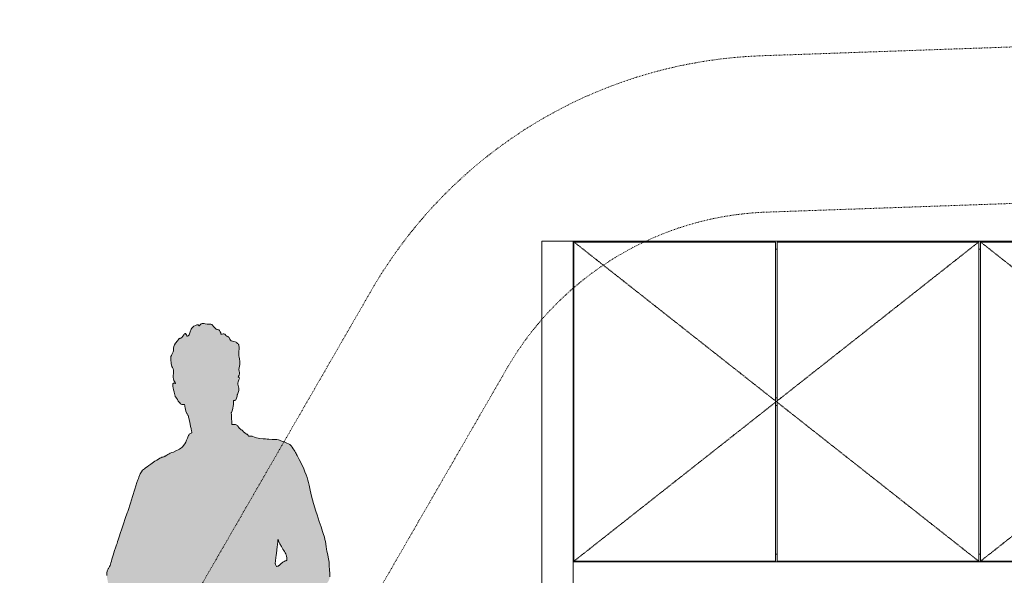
# Model space of a CAD drawing. Header units: centimetres. Extents: x 10737 to 14794, y -243 to 11882.
# Tile 2 of 9: x 11328 to 11580, y 747 to 889. Entities that reach past the tile are written whole.
import ezdxf

# ---------------------------------------------------------------- set-up
doc = ezdxf.new("R2010")
doc.units = ezdxf.units.CM
doc.linetypes.add('Dash 1mm', pattern=[0.2, 0.1, -0.1])
doc.linetypes.add('Dash 2mm', pattern=[0.4, 0.2, -0.2])
for name, color, linetype, lineweight in [('A-DETL-GENF', 92, 'Continuous', 18), ('A-DETL-HDLN', 90, 'Dash 2mm', 18), ('A-GENM', 13, 'Continuous', 18), ('A-GENM-HDLN', 13, 'Dash 1mm', 18), ('G-IMPT', 8, 'Continuous', 18)]:
    doc.layers.add(name, color=color, linetype=linetype, lineweight=lineweight)

# ---------------------------------------------------------------- blocks, each defined once
blk = doc.blocks.new('FURN_Sp_Lozko 1-01 Nrozk - E25-LZ-01-10031609-E25-LZ-01-1')
at = {"layer": 'A-GENM'}
for p, q in [((10815.95, 832), (10823.95, 832)), ((10815.95, 832), (10815.95, 630)), ((10823.95, 832), (10823.95, 630)), ((10823.95, 832), (11033.95, 832)), ((10824.15, 831.8), (10875.75, 831.8)), ((10824.15, 831.8), (10824.15, 750.2)), ((10875.75, 831.8), (10875.75, 750.2)), ((10876.15, 831.8), (10927.75, 831.8)), ((10876.15, 750.2), (10876.15, 831.8)), ((10927.75, 750.2), (10927.75, 831.8)), ((10928.15, 831.8), (10979.75, 831.8)), ((10928.15, 831.8), (10928.15, 750.2)), ((10824.15, 830), (10823.95, 830)), ((10876.15, 830), (10875.75, 830)), ((10927.75, 830), (10928.15, 830)), ((10928.15, 830), (10927.75, 830)), ((10823.95, 792), (10824.15, 792)), ((10875.75, 792), (10876.15, 792)), ((10824.15, 790), (10823.95, 790)), ((10876.15, 790), (10875.75, 790)), ((10823.95, 752), (10824.15, 752)), ((10875.75, 752), (10876.15, 752)), ((10928.15, 752), (10927.75, 752)), ((10927.75, 752), (10928.15, 752)), ((11031.95, 750), (10823.95, 750)), ((10875.75, 750.2), (10824.15, 750.2)), ((10927.75, 750.2), (10876.15, 750.2)), ((10979.75, 750.2), (10928.15, 750.2))]:
    blk.add_line(p, q, dxfattribs=at)
at = {"layer": 'A-GENM-HDLN'}
for p, q in [((10823.95, 832), (10875.95, 791)), ((10927.95, 832), (10875.95, 791)), ((10927.95, 832), (10979.95, 791)), ((10875.95, 791), (10823.95, 750)), ((10875.95, 791), (10927.95, 750)), ((10979.95, 791), (10927.95, 750))]:
    blk.add_line(p, q, dxfattribs=at)
blk = doc.blocks.new('DEIT_CzlowiekM - L_dwg-8943710-E25-LZ-01-1')
at = {"layer": 'G-IMPT'}
h = blk.add_hatch(color=256, dxfattribs=at)
h.paths.add_polyline_path([(10709.62, 736.12), (10709.87, 736.09), (10709.68, 736.11)])
h.paths.add_polyline_path([(10713.73, 630), (10721.91, 630.02), (10722.41, 630.09), (10723.21, 630.28), (10724.14, 630.04), (10724.88, 630.01), (10727.37, 630), (10731.75, 630.02), (10732.39, 630.07), (10732.52, 630.11), (10732.59, 630.18), (10732.63, 630.37), (10732.79, 632.66), (10732.74, 633.29), (10732.18, 636.76), (10731.89, 638.73), (10731.94, 639.17), (10732.12, 639.64), (10732.43, 640.29), (10732.45, 640.39), (10732.45, 640.58), (10732.37, 641.17), (10732.31, 641.62), (10732.27, 641.97), (10732.35, 642.86), (10732.45, 643.58), (10732.85, 647.67), (10733.37, 651.63), (10733.44, 652.48), (10733.48, 653.25), (10733.47, 654.53), (10733.42, 655.31), (10733.3, 656.61), (10732.49, 664.06), (10732.41, 665.27), (10732.34, 667.05), (10732.34, 669.01), (10732.32, 671.62), (10732.27, 674), (10732.19, 675.1), (10732.12, 675.6), (10731.93, 676.4), (10731.59, 677.59), (10731.48, 678.27), (10731.46, 678.4), (10731.5, 678.88), (10731.84, 680.83), (10731.87, 681.41), (10731.91, 682.38), (10731.89, 683.49), (10731.74, 685.83), (10731.54, 688.96), (10731.51, 690.54), (10731.55, 691.6), (10731.85, 694.67), (10731.98, 696.7), (10732.08, 700.02), (10732.1, 703.97), (10732.12, 707.08), (10732.18, 707.79), (10732.2, 707.89), (10732.27, 707.98), (10732.59, 708.1), (10732.77, 708.1), (10732.82, 708.08), (10732.99, 707.92), (10733.2, 707.57), (10733.49, 706.93), (10733.74, 706.35), (10734.35, 705.13), (10734.94, 703.97), (10735.44, 702.9), (10736.32, 700.8), (10737.23, 698.45), (10738.03, 696.22), (10738.38, 695.12), (10738.87, 693.31), (10739.38, 691.11), (10739.92, 688.48), (10740.78, 683.96), (10741.3, 680.88), (10741.72, 678.27), (10741.78, 678.05), (10741.92, 677.7), (10742.18, 677.13), (10742.22, 676.89), (10742.25, 676.4), (10742.37, 675.96), (10742.74, 675.11), (10743.03, 674.53), (10743.1, 674.44), (10743.27, 674.28), (10743.5, 674.12), (10743.74, 673.92), (10743.83, 673.77), (10743.9, 673.58), (10743.94, 673.38), (10743.94, 673.02), (10743.9, 672.62), (10743.62, 671.54), (10743.53, 670.95), (10743.54, 670.37), (10743.62, 670.01), (10743.67, 669.83), (10743.9, 669.36), (10744.34, 668.72), (10744.49, 668.34), (10744.49, 668.2), (10744.28, 667.6), (10744.3, 667.38), (10744.44, 666.82), (10744.63, 666.12), (10744.88, 664.98), (10745.09, 663.66), (10745.16, 662.93), (10745.18, 662.26), (10745.2, 660.5), (10745.34, 659.34), (10745.42, 658.91), (10745.87, 657.04), (10746.47, 654.65), (10746.64, 653.73), (10746.79, 652.83), (10746.98, 652.46), (10747.22, 652.13), (10748.05, 651.13), (10748.68, 650.5), (10748.88, 650.19), (10749.02, 649.81), (10749.09, 649.31), (10749.06, 649.2), (10748.92, 649.03), (10747.95, 648.35), (10747.62, 648), (10747.39, 647.67), (10747.34, 647.59), (10747.22, 647.34), (10747.19, 647.13), (10747.23, 646.84), (10747.34, 646.56), (10747.5, 646.35), (10747.82, 646.08), (10747.95, 645.92), (10748.09, 645.68), (10748.24, 645.37), (10748.62, 644.26), (10748.74, 643.67), (10748.74, 643.31), (10748.68, 642.88), (10748.6, 642.48), (10748.58, 642.2), (10748.67, 641.75), (10748.84, 641.02), (10749.01, 640.74), (10749.17, 640.66), (10749.33, 640.6), (10749.34, 640.5), (10749.26, 640.24), (10749, 639.41), (10748.71, 638.57), (10748.23, 637.59), (10747.47, 636.13), (10746.91, 634.68), (10746.7, 634.32), (10746.05, 633.42), (10745.78, 632.79), (10745.56, 632.35), (10745.49, 632.15), (10745.38, 631.27), (10745.28, 630.73), (10745.29, 630.44), (10745.41, 630.05), (10745.51, 630.01), (10746.97, 630), (10752.89, 630.03), (10754.92, 630.08), (10756.13, 630.16), (10756.56, 630.23), (10756.79, 630.31), (10756.95, 630.47), (10757.04, 630.63), (10757.11, 630.81), (10757.16, 631.03), (10757.24, 631.71), (10757.29, 631.86), (10757.5, 632.13), (10757.59, 632.33), (10757.62, 632.64), (10757.75, 635.91), (10757.86, 637.77), (10757.82, 638.27), (10757.73, 638.71), (10757.47, 639.41), (10757.07, 640.38), (10757.04, 640.6), (10757.12, 640.71), (10757.36, 640.95), (10757.48, 641.21), (10757.55, 641.52), (10757.61, 642.47), (10757.72, 642.88), (10757.85, 643.18), (10758.02, 643.5), (10758.39, 644), (10758.85, 644.56), (10758.96, 644.76), (10758.96, 645.01), (10758.79, 645.39), (10758.76, 645.52), (10758.79, 645.92), (10758.96, 646.7), (10759.14, 647.58), (10759.14, 647.98), (10759.1, 648.27), (10758.96, 648.68), (10758.42, 649.94), (10758.05, 651.16), (10757.78, 652.13), (10757.49, 653.03), (10757.5, 653.55), (10757.63, 654.65), (10757.68, 655.56), (10757.68, 656.3), (10757.63, 657.99), (10757.51, 659.91), (10757.34, 661.54), (10757.11, 662.93), (10756.99, 663.56), (10756.71, 664.74), (10756.05, 667.26), (10755.44, 670.04), (10755.09, 671.8), (10754.78, 672.32), (10754.73, 672.64), (10754.75, 673.38), (10754.76, 673.46), (10754.73, 674.01), (10754.7, 674.09), (10754.64, 674.22), (10754.45, 674.45), (10753.97, 674.84), (10753.91, 675.1), (10753.85, 676.04), (10753.8, 676.41), (10753.66, 677.19), (10753.43, 677.93), (10752.93, 679.26), (10753.02, 679.63), (10753.16, 680.1), (10753.2, 680.32), (10753.22, 680.45), (10753.2, 681.03), (10753.16, 681.76), (10753.18, 682.21), (10753.25, 682.73), (10753.55, 683.99), (10753.88, 685.36), (10754.03, 686.36), (10754.07, 686.82), (10754.07, 688.11), (10754.03, 688.96), (10753.84, 691.11), (10753.16, 698.34), (10753.13, 699.19), (10753.07, 701.18), (10752.96, 702.61), (10752.87, 703.2), (10752.68, 704.2), (10752.49, 706.08), (10752.32, 707.17), (10751.31, 712.81), (10750.87, 715.42), (10750.34, 718.27), (10750.25, 719.18), (10750.24, 719.35), (10750.29, 720.22), (10750.47, 721.28), (10750.58, 721.92), (10750.61, 722.55), (10750.54, 723.16), (10750.29, 724.03), (10750.08, 724.59), (10749.69, 725.57), (10749.63, 725.87), (10749.63, 726.27), (10749.64, 726.41), (10749.87, 727.23), (10749.87, 727.53), (10749.73, 728.97), (10749.52, 729.83), (10749.29, 730.59), (10749.2, 730.99), (10749.2, 731.49), (10749.27, 732.62), (10749.18, 733.32), (10748.84, 735.47), (10748.27, 738.73), (10748.19, 738.9), (10748.19, 738.98), (10748.25, 739.02), (10748.64, 739.18), (10749.55, 739.43), (10751.32, 739.93), (10752.22, 740.23), (10753.34, 740.66), (10754.49, 740.9), (10755.11, 741.03), (10755.76, 741.23), (10756.45, 741.53), (10757.18, 741.96), (10760.12, 743.82), (10760.5, 744.1), (10760.83, 744.4), (10761.12, 744.71), (10761.35, 745.03), (10761.54, 745.38), (10761.66, 745.77), (10761.72, 746.26), (10761.74, 746.59), (10761.72, 747.04), (10761.53, 749.92), (10761.4, 750.81), (10760.96, 753.01), (10760.49, 755.76), (10760.36, 756.29), (10759.9, 757.81), (10758.18, 762.97), (10757.3, 765.91), (10756.88, 767.6), (10756.31, 770.28), (10755.91, 771.6), (10755.37, 773.03), (10755.05, 773.8), (10753.91, 776.18), (10753, 777.94), (10752.65, 778.54), (10752.13, 779.34), (10751.83, 779.72), (10751.51, 780.01), (10751.15, 780.22), (10750.21, 780.58), (10749.24, 780.97), (10748.7, 781.2), (10748.48, 781.26), (10748, 781.29), (10747.03, 781.32), (10744.7, 781.5), (10743.42, 781.67), (10742.66, 781.85), (10741.85, 782.13), (10741.58, 782.15), (10740.94, 782.2), (10740.82, 782.26), (10740.78, 782.48), (10740.58, 782.63), (10740.3, 782.79), (10739.9, 783.08), (10739.75, 783.21), (10739.31, 783.67), (10738.66, 784.15), (10738.5, 784.33), (10737.97, 784.99), (10737.73, 785.1), (10737.51, 785.14), (10736.98, 785.15), (10736.73, 785.12), (10736.7, 785.3), (10736.54, 788.14), (10736.96, 789.34), (10737.08, 790.16), (10737.09, 790.58), (10737.09, 791.15), (10737.12, 791.27), (10737.17, 791.3), (10737.41, 791.31), (10737.54, 791.35), (10737.66, 791.45), (10737.78, 791.62), (10737.89, 791.87), (10738.04, 792.41), (10738.12, 792.84), (10738.33, 793.3), (10738.43, 793.74), (10738.45, 793.82), (10738.45, 794.29), (10738.4, 794.62), (10738.23, 795.44), (10738.23, 795.77), (10738.32, 796.19), (10738.45, 796.55), (10738.6, 796.92), (10738.59, 797.05), (10738.5, 797.18), (10738.32, 797.33), (10738.38, 797.48), (10738.58, 797.9), (10738.65, 798.09), (10738.67, 798.27), (10738.65, 798.44), (10738.51, 799.07), (10738.5, 799.18), (10738.56, 799.75), (10738.75, 800.81), (10738.75, 801.21), (10738.7, 801.55), (10738.52, 802.46), (10738.47, 802.79), (10738.44, 803.37), (10738.52, 804.92), (10738.43, 805.47), (10738.38, 805.6), (10738.26, 805.77), (10738.15, 805.87), (10737.99, 806.05), (10737.82, 806.16), (10737.51, 806.28), (10736.43, 806.63), (10736.34, 806.72), (10735.97, 807.36), (10735.86, 807.46), (10735.29, 807.81), (10734.74, 808.25), (10734.64, 808.29), (10734.43, 808.32), (10733.98, 808.25), (10733.9, 808.35), (10733.7, 808.86), (10733.54, 809.15), (10733.44, 809.26), (10733.32, 809.33), (10732.87, 809.46), (10732.69, 809.56), (10732.5, 809.71), (10732.31, 809.9), (10731.56, 810.7), (10731.47, 810.75), (10731.3, 810.78), (10730.78, 810.78), (10730.24, 810.85), (10729.39, 810.99), (10729.08, 810.96), (10728.84, 810.83), (10728.34, 810.43), (10728.24, 810.41), (10728.18, 810.49), (10728.14, 810.56), (10728, 810.63), (10727.74, 810.61), (10727.24, 810.41), (10726.99, 810.28), (10726.79, 810.14), (10726.6, 809.96), (10726.41, 809.71), (10726.27, 809.48), (10725.7, 808.05), (10725.6, 807.91), (10725.48, 807.81), (10725.37, 807.76), (10725.26, 807.76), (10725.18, 807.82), (10724.87, 808.36), (10724.79, 808.39), (10724.66, 808.36), (10724.55, 808.28), (10724.38, 808.1), (10723.88, 807.41), (10723.76, 807.31), (10723.65, 807.25), (10723.44, 807.19), (10723.23, 807.09), (10723.02, 806.87), (10722.79, 806.56), (10722.23, 805.91), (10721.99, 805.53), (10721.84, 805.1), (10721.77, 804.6), (10721.73, 804.02), (10721.64, 803.65), (10721.51, 803.31), (10721.1, 802.49), (10721.05, 802.15), (10721.06, 801.58), (10721.18, 800.66), (10721.23, 800.41), (10721.36, 800), (10721.7, 799.21), (10721.74, 799.07), (10721.76, 798.65), (10721.69, 797.66), (10721.73, 797.03), (10721.77, 796.79), (10721.88, 796.43), (10722.18, 795.81), (10722.26, 795.64), (10722.18, 795.65), (10721.88, 795.74), (10721.72, 795.7), (10721.65, 795.64), (10721.58, 795.52), (10721.54, 795.35), (10721.55, 795.13), (10721.67, 794.48), (10722.26, 792.23), (10722.35, 792.1), (10722.56, 791.84), (10723.02, 791.06), (10723.34, 790.64), (10723.52, 790.45), (10723.82, 790.28), (10723.96, 790.23), (10724.18, 790.22), (10724.57, 790.25), (10724.6, 790.16), (10724.8, 789.01), (10724.93, 788.55), (10725.15, 787.98), (10725.51, 787.42), (10725.63, 787.05), (10725.9, 785.76), (10726.42, 783.26), (10726.46, 783.06), (10726.42, 783.01), (10725.77, 782.65), (10725.57, 782.3), (10724.9, 780.65), (10724.64, 780.2), (10724.11, 779.53), (10723.6, 779.07), (10723.29, 778.85), (10722.94, 778.64), (10722.55, 778.45), (10720.94, 777.77), (10720.32, 777.44), (10719.56, 777), (10718.24, 776.51), (10717.46, 776.06), (10716.62, 775.49), (10714.63, 774.04), (10713.89, 773.45), (10713.86, 773.42), (10713.53, 773.04), (10713.39, 772.81), (10713.08, 772.14), (10712.66, 771.03), (10711.84, 768.61), (10710.72, 765.02), (10710.15, 763.11), (10709.9, 762.55), (10708.54, 758.49), (10706.17, 751.18), (10705.63, 749.41), (10705.4, 748.83), (10705.1, 748.31), (10704.89, 747.95), (10704.82, 747.75), (10704.73, 747.32), (10704.7, 746.78), (10704.73, 746.02), (10705.73, 741.46), (10706.02, 740.14), (10706.21, 739.73), (10706.55, 739.19), (10706.74, 738.77), (10707.14, 737.88), (10707.41, 737.45), (10707.68, 737.12), (10708.27, 736.65), (10708.7, 736.42), (10709.23, 736.22), (10709.62, 736.12), (10710.42, 736.09), (10710.91, 736.18), (10711.74, 736.39), (10712.91, 736.68), (10714.72, 737.05), (10715.86, 737.29), (10717.34, 737.76), (10717.44, 737.86), (10717.41, 737.16), (10717.35, 736.42), (10717.17, 735.47), (10716.84, 734.35), (10716.03, 731.91), (10715.68, 730.59), (10715.35, 728.95), (10715, 726.85), (10714.31, 722.6), (10714.12, 721.82), (10714.04, 721.48), (10714.04, 721.1), (10714.06, 721.02), (10714.17, 720.84), (10714.59, 720.38), (10714.66, 720.22), (10714.69, 719.98), (10714.74, 718.01), (10714.79, 716.59), (10714.79, 714.52), (10714.78, 710.72), (10714.82, 708.95), (10714.92, 707.08), (10715.1, 705.13), (10715.24, 703.97), (10715.46, 702.51), (10716.02, 699.44), (10716.82, 695.55), (10717.13, 694.22), (10717.51, 692.66), (10718.28, 689.94), (10719.73, 685.09), (10720.14, 683.46), (10720.6, 681.19), (10720.63, 680.83), (10720.58, 679.99), (10720.55, 679.64), (10720.49, 679.35), (10720.35, 679.09), (10720.01, 678.63), (10719.9, 678.43), (10719.8, 678.09), (10719.77, 677.79), (10719.75, 677.58), (10719.8, 676.94), (10719.96, 676.38), (10720.17, 675.96), (10720.35, 675.72), (10720.76, 675.2), (10720.78, 675.07), (10720.76, 674.91), (10720.61, 674.71), (10720.38, 674.49), (10720.12, 674.21), (10719.92, 673.84), (10719.82, 673.44), (10719.82, 673.24), (10719.85, 673.07), (10720, 672.78), (10720.38, 672.31), (10720.48, 672.22), (10721, 671.96), (10721.19, 671.79), (10721.34, 671.53), (10721.43, 671.14), (10721.44, 670.63), (10721.39, 670.02), (10721.05, 667.58), (10721.03, 666.78), (10721.1, 666.14), (10721.37, 664.75), (10721.5, 663.63), (10721.6, 662.27), (10721.76, 659.03), (10721.91, 655.31), (10721.84, 654.13), (10721.74, 653.46), (10721.6, 652.7), (10721.6, 652.32), (10721.61, 652.17), (10721.8, 651.39), (10721.94, 651.02), (10722.15, 650.66), (10722.48, 650.33), (10722.72, 650.17), (10722.81, 650.08), (10722.83, 649.93), (10722.79, 649.7), (10722.67, 649.44), (10722.5, 649.19), (10722.11, 648.69), (10721.75, 648.07), (10721.33, 647.26), (10721.16, 646.86), (10721.06, 646.47), (10721.04, 646.2), (10721.06, 645.86), (10721.18, 645.27), (10721.3, 644.92), (10721.6, 644.59), (10721.65, 644.35), (10721.68, 643.8), (10721.77, 643.56), (10722.04, 643.04), (10722.11, 642.79), (10722.19, 641.57), (10722.25, 640.93), (10722.16, 640.65), (10721.92, 640.3), (10721.77, 640.11), (10721.51, 639.85), (10721.16, 639.54), (10720.76, 639.25), (10719.42, 638.44), (10718.42, 637.79), (10718.11, 637.6), (10718.03, 637.44), (10718.03, 637.24), (10718.11, 636.99), (10718.34, 636.57), (10718.34, 636.43), (10718.29, 636.32), (10718.19, 636.21), (10717.72, 635.88), (10717.16, 635.22), (10716.85, 634.99), (10716.48, 634.81), (10716.06, 634.69), (10714.91, 634.42), (10713.34, 634), (10711.79, 633.12), (10711.66, 632.97), (10711.44, 632.46), (10711.38, 632.29), (10711.19, 632.08), (10711.14, 631.89), (10711.11, 631.48), (10711.14, 631.2), (10711.21, 630.93), (10711.38, 630.52), (10711.57, 630.21), (10711.7, 630.07), (10711.88, 630.02), (10712.37, 630), (10713.42, 630)])
h.paths.add_polyline_path([(10748.06, 748.85), (10747.82, 749.43), (10747.79, 749.63), (10747.81, 750.01), (10747.91, 750.93), (10748.29, 753.93), (10748.48, 755.73), (10748.82, 754.94), (10749.36, 753.91), (10750.3, 752.33), (10750.45, 752.04), (10750.62, 751.54), (10750.7, 751.14), (10750.76, 750.45), (10750.75, 750.38), (10750.65, 750.36), (10750.18, 750.2), (10749.75, 749.93), (10749.31, 749.58), (10748.71, 749.05), (10748.43, 748.91), (10748.19, 748.86)])
at = {"layer": 'G-IMPT', "flags": 128}
blk.add_lwpolyline([(10761.72, 746.16), (10761.74, 746.59), (10761.72, 747.04), (10761.66, 747.98), (10761.6, 748.96), (10761.53, 749.92), (10761.4, 750.81), (10761.21, 751.7), (10761.11, 752.18), (10761.01, 752.72), (10760.91, 753.3), (10760.81, 753.92), (10760.6, 755.18), (10760.49, 755.76), (10760.36, 756.29), (10760.07, 757.3), (10759.9, 757.81), (10759.72, 758.36), (10759.51, 758.96), (10759.29, 759.62), (10759.04, 760.35), (10758.77, 761.15), (10758.49, 762.02), (10758.18, 762.97), (10757.57, 764.95), (10757.3, 765.91), (10757.06, 766.8), (10756.88, 767.6), (10756.72, 768.33), (10756.46, 769.64), (10756.31, 770.28), (10756.13, 770.93), (10755.91, 771.6), (10755.66, 772.3), (10755.37, 773.03), (10755.05, 773.8), (10754.29, 775.41), (10753.91, 776.18), (10753.56, 776.89), (10753.39, 777.2), (10753.24, 777.48), (10753.11, 777.72), (10753, 777.94), (10752.8, 778.28), (10752.65, 778.54), (10752.39, 778.95), (10752.13, 779.34), (10751.83, 779.72), (10751.51, 780.01), (10751.15, 780.22), (10750.72, 780.39), (10750.21, 780.58), (10749.69, 780.78), (10749.24, 780.97), (10748.89, 781.14), (10748.57, 781.25), (10748.22, 781.29), (10748, 781.29), (10747.74, 781.29), (10747.41, 781.3), (10747.03, 781.32), (10746.14, 781.38), (10745.69, 781.42), (10745.3, 781.45), (10744.97, 781.48), (10744.7, 781.5), (10743.87, 781.59), (10743.42, 781.67), (10742.99, 781.76), (10742.66, 781.85), (10742.43, 781.94), (10742.02, 782.08), (10741.85, 782.13), (10741.7, 782.15), (10741.13, 782.17), (10741.02, 782.18), (10740.94, 782.2), (10740.84, 782.23), (10740.82, 782.26), (10740.81, 782.33), (10740.78, 782.48), (10740.66, 782.59), (10740.58, 782.63), (10740.46, 782.69), (10740.3, 782.79), (10740.1, 782.93), (10739.9, 783.08), (10739.75, 783.21), (10739.31, 783.67), (10739.1, 783.81), (10738.98, 783.89), (10738.83, 784), (10738.66, 784.15), (10738.5, 784.33), (10738.2, 784.71), (10738.09, 784.86), (10737.97, 784.99), (10737.81, 785.08), (10737.61, 785.14), (10737.17, 785.17), (10736.98, 785.15), (10736.85, 785.13), (10736.79, 785.11), (10736.76, 785.1), (10736.73, 785.12), (10736.72, 785.15), (10736.71, 785.2), (10736.7, 785.3), (10736.69, 785.47), (10736.68, 785.72), (10736.66, 786.06), (10736.63, 786.45), (10736.59, 787.25), (10736.57, 787.56), (10736.55, 787.79), (10736.54, 787.93), (10736.53, 788.01), (10736.53, 788.08), (10736.54, 788.13), (10736.57, 788.21), (10736.64, 788.36), (10736.74, 788.6), (10736.85, 788.93), (10736.96, 789.34), (10737.04, 789.8), (10737.08, 790.22), (10737.09, 790.58), (10737.09, 790.85), (10737.08, 791.04), (10737.09, 791.15), (10737.12, 791.27), (10737.17, 791.3), (10737.27, 791.3), (10737.4, 791.31), (10737.54, 791.35), (10737.66, 791.45), (10737.78, 791.62), (10737.89, 791.87), (10737.98, 792.16), (10738.04, 792.41), (10738.06, 792.59), (10738.08, 792.73), (10738.12, 792.84), (10738.17, 792.95), (10738.25, 793.1), (10738.33, 793.3), (10738.4, 793.55), (10738.45, 793.82), (10738.46, 794.13), (10738.43, 794.45), (10738.36, 794.8), (10738.28, 795.13), (10738.23, 795.44), (10738.22, 795.73), (10738.27, 796.02), (10738.35, 796.3), (10738.45, 796.55), (10738.54, 796.76), (10738.6, 796.92), (10738.59, 797.05), (10738.53, 797.15), (10738.44, 797.23), (10738.36, 797.27), (10738.32, 797.33), (10738.34, 797.39), (10738.38, 797.48), (10738.53, 797.75), (10738.65, 798.09), (10738.67, 798.27), (10738.65, 798.44), (10738.56, 798.79), (10738.5, 799.18), (10738.53, 799.61), (10738.7, 800.44), (10738.75, 800.81), (10738.76, 801.13), (10738.72, 801.43), (10738.65, 801.78), (10738.61, 801.99), (10738.56, 802.24), (10738.47, 802.79), (10738.44, 803.37), (10738.48, 803.91), (10738.52, 804.41), (10738.53, 804.88), (10738.48, 805.3), (10738.43, 805.47), (10738.38, 805.6), (10738.26, 805.77), (10738.15, 805.87), (10737.99, 806.05), (10737.92, 806.1), (10737.82, 806.16), (10737.52, 806.28), (10737.15, 806.39), (10736.81, 806.47), (10736.54, 806.56), (10736.43, 806.63), (10736.34, 806.72), (10736.2, 806.96), (10736.06, 807.24), (10735.97, 807.36), (10735.86, 807.46), (10735.61, 807.61), (10735.36, 807.75), (10735.18, 807.91), (10735.02, 808.07), (10734.85, 808.2), (10734.64, 808.29), (10734.43, 808.32), (10734.24, 808.28), (10734.09, 808.24), (10733.98, 808.25), (10733.9, 808.35), (10733.82, 808.55), (10733.71, 808.85), (10733.54, 809.15), (10733.44, 809.26), (10733.32, 809.33), (10733.03, 809.41), (10732.87, 809.46), (10732.69, 809.56), (10732.5, 809.71), (10732.31, 809.9), (10731.94, 810.31), (10731.79, 810.49), (10731.66, 810.62), (10731.56, 810.7), (10731.47, 810.75), (10731.3, 810.78), (10731.08, 810.78), (10730.78, 810.78), (10730.58, 810.8), (10730.35, 810.83), (10729.85, 810.92), (10729.61, 810.96), (10729.39, 810.99), (10729.22, 810.99), (10729.08, 810.96), (10728.87, 810.85), (10728.47, 810.51), (10728.37, 810.44), (10728.3, 810.41), (10728.24, 810.41), (10728.21, 810.44), (10728.14, 810.56), (10728.09, 810.61), (10728, 810.63), (10727.88, 810.63), (10727.74, 810.61), (10727.39, 810.49), (10726.99, 810.28), (10726.79, 810.14), (10726.6, 809.96), (10726.42, 809.74), (10726.27, 809.48), (10726.03, 808.87), (10725.83, 808.3), (10725.72, 808.08), (10725.6, 807.91), (10725.48, 807.81), (10725.37, 807.76), (10725.26, 807.76), (10725.18, 807.82), (10725.05, 808.04), (10724.94, 808.28), (10724.87, 808.36), (10724.79, 808.39), (10724.71, 808.38), (10724.61, 808.33), (10724.5, 808.24), (10724.38, 808.1), (10724.13, 807.74), (10723.88, 807.41), (10723.76, 807.31), (10723.65, 807.25), (10723.44, 807.19), (10723.33, 807.16), (10723.23, 807.09), (10723.02, 806.87), (10722.79, 806.56), (10722.23, 805.91), (10721.99, 805.53), (10721.84, 805.1), (10721.77, 804.68), (10721.75, 804.32), (10721.73, 804.02), (10721.67, 803.71), (10721.53, 803.36), (10721.36, 803.03), (10721.21, 802.77), (10721.1, 802.52), (10721.07, 802.36), (10721.05, 802.15), (10721.05, 801.88), (10721.06, 801.58), (10721.13, 800.94), (10721.18, 800.66), (10721.23, 800.41), (10721.36, 800), (10721.51, 799.68), (10721.64, 799.4), (10721.74, 799.07), (10721.76, 798.88), (10721.76, 798.66), (10721.73, 798.16), (10721.69, 797.66), (10721.7, 797.2), (10721.76, 796.8), (10721.88, 796.43), (10722.02, 796.11), (10722.16, 795.86), (10722.24, 795.71), (10722.26, 795.64), (10722.18, 795.65), (10722.04, 795.7), (10721.88, 795.74), (10721.74, 795.72), (10721.65, 795.64), (10721.58, 795.52), (10721.54, 795.35), (10721.55, 795.13), (10721.59, 794.84), (10721.67, 794.48), (10721.79, 794.01), (10721.93, 793.49), (10722.05, 793.01), (10722.09, 792.82), (10722.12, 792.67), (10722.16, 792.46), (10722.21, 792.31), (10722.35, 792.1), (10722.56, 791.84), (10722.74, 791.54), (10722.84, 791.35), (10722.98, 791.11), (10723.34, 790.64), (10723.52, 790.45), (10723.7, 790.33), (10723.88, 790.25), (10724.04, 790.22), (10724.18, 790.22), (10724.29, 790.23), (10724.45, 790.28), (10724.52, 790.28), (10724.57, 790.25), (10724.6, 790.16), (10724.63, 790.01), (10724.66, 789.76), (10724.71, 789.43), (10724.8, 789.01), (10724.93, 788.55), (10725.08, 788.14), (10725.15, 787.98), (10725.22, 787.86), (10725.35, 787.68), (10725.46, 787.52), (10725.51, 787.42), (10725.57, 787.27), (10725.63, 787.05), (10725.7, 786.73), (10725.75, 786.53), (10725.8, 786.3), (10725.9, 785.76), (10726.13, 784.6), (10726.24, 784.08), (10726.28, 783.87), (10726.32, 783.69), (10726.35, 783.54), (10726.38, 783.42), (10726.42, 783.25), (10726.45, 783.16), (10726.46, 783.11), (10726.47, 783.06), (10726.42, 783.01), (10726.31, 782.95), (10725.94, 782.78), (10725.77, 782.65), (10725.64, 782.45), (10725.57, 782.3), (10725.5, 782.12), (10725.32, 781.66), (10725.12, 781.13), (10724.9, 780.65), (10724.64, 780.2), (10724.31, 779.76), (10724.11, 779.53), (10723.87, 779.3), (10723.6, 779.07), (10723.29, 778.85), (10722.94, 778.64), (10722.55, 778.45), (10721.71, 778.1), (10721.31, 777.94), (10720.94, 777.77), (10720.61, 777.6), (10720.32, 777.44), (10720.08, 777.3), (10719.87, 777.17), (10719.7, 777.07), (10719.56, 777), (10719.32, 776.91), (10719.18, 776.87), (10719.01, 776.82), (10718.81, 776.75), (10718.55, 776.65), (10718.24, 776.51), (10717.88, 776.31), (10717.46, 776.06), (10716.97, 775.74), (10715.94, 775), (10715.45, 774.64), (10715, 774.31), (10714.63, 774.04), (10714.33, 773.81), (10714.07, 773.6), (10713.86, 773.42), (10713.53, 773.04), (10713.39, 772.81), (10713.24, 772.52), (10713.08, 772.14), (10712.99, 771.91), (10712.89, 771.65), (10712.78, 771.35), (10712.66, 771.03), (10712.4, 770.3), (10712.13, 769.49), (10711.84, 768.61), (10711.25, 766.77), (10710.98, 765.87), (10710.72, 765.02), (10710.49, 764.26), (10710.4, 763.92), (10710.31, 763.63), (10710.15, 763.11), (10710.04, 762.85), (10709.9, 762.55), (10709.42, 761.14), (10708.97, 759.78), (10708.54, 758.49), (10708.14, 757.28), (10707.96, 756.71), (10707.78, 756.17), (10707.61, 755.67), (10707.46, 755.2), (10707.31, 754.75), (10707.17, 754.34), (10706.92, 753.59), (10706.7, 752.91), (10706.51, 752.3), (10706.33, 751.73), (10706.17, 751.18), (10706.02, 750.67), (10705.89, 750.2), (10705.76, 749.78), (10705.63, 749.41), (10705.51, 749.09), (10705.4, 748.83), (10705.29, 748.62), (10705.19, 748.45), (10705.11, 748.32), (10705.04, 748.22), (10704.94, 748.07), (10704.86, 747.89), (10704.82, 747.75), (10704.77, 747.57), (10704.73, 747.32), (10704.71, 746.98), (10704.7, 746.78), (10704.7, 746.56)], dxfattribs=at)
blk.add_lwpolyline([(10748.06, 748.85), (10747.98, 749.03), (10747.9, 749.19), (10747.84, 749.37), (10747.81, 749.48), (10747.8, 749.55), (10747.79, 749.63), (10747.79, 749.74), (10747.8, 749.86), (10747.81, 750.01), (10747.82, 750.19), (10747.84, 750.4), (10747.86, 750.52), (10747.87, 750.65), (10747.89, 750.79), (10747.91, 750.93), (10747.93, 751.09), (10747.95, 751.26), (10747.98, 751.44), (10748, 751.63), (10748.03, 751.83), (10748.06, 752.05), (10748.09, 752.28), (10748.12, 752.52), (10748.15, 752.77), (10748.19, 753.04), (10748.22, 753.32), (10748.26, 753.62), (10748.29, 753.93), (10748.33, 754.26), (10748.37, 754.6), (10748.4, 754.96), (10748.44, 755.34), (10748.48, 755.73), (10748.57, 755.51), (10748.62, 755.39), (10748.68, 755.25), (10748.82, 754.94), (10748.98, 754.61), (10749.36, 753.91), (10749.76, 753.25), (10749.95, 752.94), (10750.14, 752.63), (10750.3, 752.33), (10750.45, 752.04), (10750.57, 751.72), (10750.62, 751.54), (10750.66, 751.35), (10750.7, 751.14), (10750.73, 750.91), (10750.75, 750.66), (10750.76, 750.38), (10750.65, 750.36), (10750.55, 750.34), (10750.45, 750.31), (10750.36, 750.28), (10750.18, 750.2), (10750.02, 750.11), (10749.88, 750.02), (10749.75, 749.93), (10749.63, 749.84), (10749.52, 749.75), (10749.42, 749.67), (10749.32, 749.59), (10749.24, 749.51), (10749.16, 749.44), (10749.09, 749.37), (10749.02, 749.31), (10748.96, 749.25), (10748.9, 749.2), (10748.85, 749.16), (10748.8, 749.12), (10748.71, 749.05), (10748.62, 749), (10748.53, 748.95), (10748.43, 748.91), (10748.32, 748.88), (10748.2, 748.86)], close=True, dxfattribs=at)
blk = doc.blocks.new('DEIT_CzlowiekM - _M-8943711-E25-LZ-01-1')
blk.add_blockref('DEIT_CzlowiekM - L_dwg-8943710-E25-LZ-01-1', (0, 0))

msp = doc.modelspace()

# ---------------------------------------------------------------- linework, layer by layer
at = {"layer": 'A-DETL-HDLN'}
for p, q in [((11780.02, 888.65), (11518.17, 879.43)), ((11519.58, 839.45), (11780.02, 848.63)), ((11328.48, 663.62), (11418.48, 819.5)), ((11340.53, 604.5), (11453.12, 799.5))]:
    msp.add_line(p, q, dxfattribs=at)
for radius in [120, 80]:
    msp.add_arc((11522.4, 759.5), radius, 92.0185, 150, dxfattribs=at)

# ---------------------------------------------------------------- block references
at = {"layer": 'A-DETL-GENF'}
msp.add_blockref('DEIT_CzlowiekM - _M-8943711-E25-LZ-01-1', (646.07, 0), dxfattribs=at)
at = {"layer": 'A-GENM'}
msp.add_blockref('FURN_Sp_Lozko 1-01 Nrozk - E25-LZ-01-10031609-E25-LZ-01-1', (646.07, 0), dxfattribs=at)

doc.saveas('drawing.dxf')
